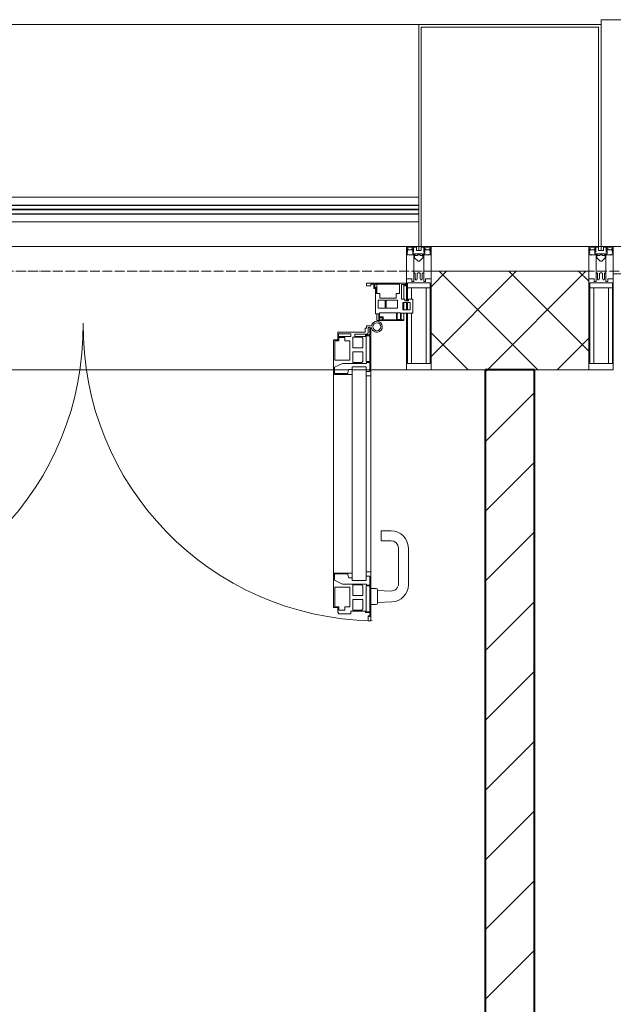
# Model space of a CAD drawing. Header units: millimetres. Extents: x -816133 to 919604, y 87941 to 147341.
# Tile 238 of 256: x 147591 to 148796, y 137146 to 139143. Entities that reach past the tile are written whole.
import ezdxf

# ---------------------------------------------------------------- set-up
doc = ezdxf.new("R2010")
doc.units = ezdxf.units.MM
doc.linetypes.add('ADSK_Линия сетки', pattern=[25, 20, -2.5, 0, -2.5])
for name, color, linetype, lineweight in [('A-200-M_WALL', 7, 'Continuous', 18), ('A-200-M_WALL_INT', 7, 'Continuous', 18), ('A-200-M_WALL_PAT', 7, 'Continuous', 40), ('A-214-M_CURT_WALL', 7, 'Continuous', 18), ('A-215-M_CURT_PANEL', 7, 'Continuous', 18), ('A-280-M_COLUMN', 7, 'Continuous', 18), ('A-325-M_DOOR', 7, 'Continuous', 18), ('Z-030-M_GRID', 7, 'Continuous', 9), ('Z-060-M_DETAIL', 7, 'Continuous', 18), ('Поручни', 252, 'Continuous', 5), ('СС-011-ПОЖ-СИГНАЛИЗАЦИЯ', 1, 'Continuous', 30)]:
    doc.layers.add(name, color=color, linetype=linetype, lineweight=lineweight)

# ---------------------------------------------------------------- blocks, each defined once
blk = doc.blocks.new('13эт')
at = {"layer": 'A-200-M_WALL', "color": 9, "lineweight": 9}
for p, q in [((424055.4, 138632.9), (423735.4, 138632.9)), ((423735.4, 138632.9), (423735.4, 138432.9)), ((424055.4, 138432.9), (424055.4, 138632.9)), ((423735.4, 138432.9), (424055.4, 138432.9))]:
    blk.add_line(p, q, dxfattribs=at)
at = {"layer": 'A-200-M_WALL_INT', "color": 9, "lineweight": 40}
for p, q in [((423945.4, 138432.9), (423845.4, 138432.9)), ((423845.4, 138432.9), (423845.4, 134932.9)), ((423945.4, 134832.9), (423945.4, 138432.9))]:
    blk.add_line(p, q, dxfattribs=at)
at = {"layer": 'A-200-M_WALL_PAT', "color": 9, "linetype": 'Continuous', "lineweight": 5}
for p, q in [((423735.4, 138601.5), (423766.8, 138632.9)), ((423735.4, 138460.1), (423908.3, 138632.9)), ((423952, 138432.9), (423752, 138632.9)), ((423849.7, 138432.9), (424049.7, 138632.9)), ((424055.4, 138471), (423893.5, 138632.9)), ((424055.4, 138612.4), (424034.9, 138632.9)), ((423810.6, 138432.9), (423735.4, 138508.2)), ((423991.1, 138432.9), (424055.4, 138497.2))]:
    blk.add_line(p, q, dxfattribs=at)
at = {"layer": 'A-200-M_WALL_PAT', "color": 9, "linetype": 'Continuous', "lineweight": 9}
for p, q in [((423845.4, 138428.6), (423849.7, 138432.9)), ((423845.4, 138287.2), (423945.4, 138387.2)), ((423845.4, 138145.8), (423945.4, 138245.8)), ((423845.4, 138004.4), (423945.4, 138104.4)), ((423845.4, 137863), (423945.4, 137963)), ((423845.4, 137721.5), (423945.4, 137821.5)), ((423845.4, 137580.1), (423945.4, 137680.1)), ((423845.4, 137438.7), (423945.4, 137538.7)), ((423845.4, 137297.3), (423945.4, 137397.3)), ((423845.4, 137155.9), (423945.4, 137255.9))]:
    blk.add_line(p, q, dxfattribs=at)
at = {"layer": 'A-214-M_CURT_WALL', "color": 9, "lineweight": 5}
for p, q in [((423685.4, 138682.9), (422372.9, 138682.9)), ((423537.4, 138432.9), (422520.9, 138432.9)), ((423568.3, 138432.9), (423539.7, 138432.9)), ((423610.8, 138432.9), (423575.1, 138432.9)), ((423685.4, 138432.9), (423612.9, 138432.9))]:
    blk.add_line(p, q, dxfattribs=at)
at = {"layer": 'A-214-M_CURT_WALL', "color": 9, "lineweight": 5, "extrusion": (0, 0, -1)}
for p, q in [((423710.4, 138682.9), (423685.4, 138682.9)), ((423685.4, 138682.9), (423685.4, 138572.8)), ((423735.4, 138682.9), (423715.4, 138682.9)), ((423735.4, 138432.9), (423735.4, 138682.9)), ((424075.4, 138682.9), (424055.4, 138682.9)), ((424055.4, 138682.9), (424055.4, 138432.9)), ((424105.4, 138682.9), (424080.4, 138682.9)), ((424105.4, 138432.9), (424105.4, 138682.9)), ((423685.4, 138569.6), (423685.4, 138554.6)), ((423685.4, 138547.8), (423685.4, 138432.9)), ((423685.4, 138432.9), (423735.4, 138432.9)), ((424055.4, 138432.9), (424105.4, 138432.9))]:
    blk.add_line(p, q, dxfattribs=at)
at = {"layer": 'A-215-M_CURT_PANEL', "color": 9, "lineweight": 5}
for p, q in [((425417.9, 138682.9), (424105.4, 138682.9)), ((424105.4, 138682.9), (424105.4, 138627.9)), ((424105.4, 138627.9), (425417.9, 138627.9)), ((423604.4, 138608.4), (423683.4, 138608.4)), ((423604.4, 138603.4), (423604.4, 138608.4)), ((423613, 138603.4), (423604.4, 138603.4)), ((423613, 138606.4), (423613, 138603.4)), ((423619.4, 138606.4), (423613, 138606.4)), ((423619.4, 138598.1), (423619.4, 138606.4)), ((423622.4, 138598.1), (423619.4, 138598.1)), ((423621.1, 138606.6), (423621.1, 138599.8)), ((423671.6, 138606.6), (423621.1, 138606.6)), ((423621.1, 138599.8), (423624.1, 138599.8)), ((423622.4, 138546.4), (423622.4, 138598.1)), ((423624.1, 138599.8), (423624.1, 138594.7)), ((423624.1, 138594.7), (423624.9, 138593.9)), ((423624.9, 138593.9), (423624.9, 138587.4)), ((423625.4, 138606.8), (423625.4, 138587.4)), ((423671.6, 138587.4), (423671.6, 138606.6)), ((423675.4, 138606.2), (423675.4, 138576.3)), ((423681.9, 138606.2), (423675.4, 138606.2)), ((423680.4, 138576.3), (423680.4, 138606.2)), ((423681.9, 138603.5), (423681.9, 138606.2)), ((423683.4, 138603.5), (423681.9, 138603.5)), ((423683.4, 138608.4), (423683.4, 138603.5)), ((423624.9, 138587.4), (423631.2, 138587.4)), ((423627.8, 138574.2), (423627.8, 138558)), ((423642.1, 138574.2), (423627.8, 138574.2)), ((423631.2, 138587.4), (423631.2, 138577.9)), ((423631.2, 138577.9), (423664.4, 138577.9)), ((423642.1, 138558), (423642.1, 138574.2)), ((423644.3, 138574.2), (423644.3, 138558)), ((423667, 138574.2), (423644.3, 138574.2)), ((423664.4, 138587.4), (423671.6, 138587.4)), ((423664.4, 138577.9), (423664.4, 138587.4)), ((423667, 138558), (423667, 138574.2)), ((423675.4, 138576.3), (423682.4, 138576.3)), ((423678.3, 138569.6), (423678.3, 138554.6)), ((423693.3, 138569.6), (423678.3, 138569.6)), ((423680.4, 138554.6), (423680.4, 138569.6)), ((423682.4, 138576.3), (423682.4, 138572.8)), ((423682.4, 138572.8), (423689.4, 138572.8)), ((423689.4, 138576.3), (423698.4, 138576.3)), ((423689.4, 138572.8), (423689.4, 138576.3)), ((423693.3, 138554.6), (423693.3, 138569.6)), ((423698.4, 138576.3), (423698.4, 138547.8)), ((423627.8, 138558), (423642.1, 138558)), ((423644.3, 138558), (423667, 138558)), ((423678.3, 138554.6), (423693.3, 138554.6)), ((423629.4, 138546.4), (423622.4, 138546.4)), ((423625.4, 138546.4), (423625.4, 138532.9)), ((423625.4, 138532.9), (423629.4, 138532.9)), ((423629.4, 138532.9), (423629.4, 138546.4)), ((423680.4, 138532.9), (423629.4, 138532.9)), ((423630.7, 138538.5), (423630.7, 138534.2)), ((423636.7, 138538.5), (423630.7, 138538.5)), ((423630.7, 138534.2), (423636.7, 138534.2)), ((423665, 138548.7), (423631, 138548.7)), ((423631, 138548.7), (423631, 138540.1)), ((423631, 138540.1), (423638, 138540.1)), ((423636.7, 138534.2), (423636.7, 138538.5)), ((423638, 138540.1), (423638, 138534.5)), ((423638, 138534.5), (423665, 138534.5)), ((423665, 138534.5), (423665, 138548.7)), ((423666.4, 138548.4), (423666.4, 138534.7)), ((423673.4, 138548.4), (423666.4, 138548.4)), ((423666.4, 138534.7), (423673.4, 138534.7)), ((423673.4, 138534.7), (423673.4, 138548.4)), ((423675, 138547.8), (423675, 138534.4)), ((423698.4, 138547.8), (423675, 138547.8)), ((423675, 138534.4), (423680.4, 138534.4)), ((423680.4, 138534.4), (423680.4, 138547.8)), ((423680.4, 138534.4), (423680.4, 138532.9))]:
    blk.add_line(p, q, dxfattribs=at)
at = {"layer": 'A-280-M_COLUMN', "color": 9, "lineweight": 5}
for p, q in [((423710.4, 139132.9), (422347.9, 139132.9)), ((424080.4, 139132.9), (423710.4, 139132.9)), ((423710.4, 139132.9), (423710.4, 138682.9)), ((425442.9, 139142.9), (424080.4, 139142.9)), ((424080.4, 139132.9), (424080.4, 139142.9)), ((424080.4, 138682.9), (424080.4, 139132.9)), ((423715.4, 138682.9), (423715.4, 139127.9)), ((423715.4, 139127.9), (424075.4, 139127.9)), ((424075.4, 139127.9), (424075.4, 138682.9)), ((423710.4, 138682.9), (423715.4, 138682.9)), ((423735.4, 138682.9), (424055.4, 138682.9)), ((424075.4, 138682.9), (424080.4, 138682.9))]:
    blk.add_line(p, q, dxfattribs=at)
at = {"layer": 'A-325-M_DOOR', "color": 9, "lineweight": 5}
for p, q in [((423546.3, 138509.6), (423601.6, 138509.6)), ((423546.3, 138493.7), (423546.3, 138509.6)), ((423601.6, 138517.3), (423604.3, 138517.3)), ((423601.6, 138509.6), (423601.6, 138517.3)), ((423604.3, 138522.2), (423614.5, 138522.2)), ((423604.3, 138517.3), (423604.3, 138522.2)), ((423610.8, 138518.7), (423607.8, 138518.7)), ((423607.8, 138518.7), (423607.8, 138508.4)), ((423610.8, 138503.7), (423610.8, 138518.7)), ((423612.9, 138518.7), (423612.9, 138420.7)), ((423537.4, 138493.7), (423546.3, 138493.7)), ((423537.4, 138423.7), (423537.4, 138493.7)), ((423539.8, 138492), (423539.8, 138452.4)), ((423548, 138492), (423539.8, 138492)), ((423547.8, 138506.2), (423547.8, 138500.7)), ((423572.8, 138506.2), (423547.8, 138506.2)), ((423547.8, 138500.7), (423572.8, 138500.7)), ((423548, 138498.5), (423548, 138492)), ((423560.4, 138498.5), (423548, 138498.5)), ((423560.4, 138491.9), (423560.4, 138498.5)), ((423570.5, 138491.9), (423560.4, 138491.9)), ((423570.5, 138452.4), (423570.5, 138491.9)), ((423572.8, 138500.7), (423572.8, 138506.2)), ((423576.9, 138498.9), (423576.9, 138477.2)), ((423595.2, 138498.9), (423576.9, 138498.9)), ((423580.5, 138505.4), (423580.5, 138500.7)), ((423604.7, 138505.4), (423580.5, 138505.4)), ((423580.5, 138500.7), (423602.1, 138500.7)), ((423596.8, 138496.2), (423595.2, 138498.9)), ((423596.8, 138477.2), (423596.8, 138496.2)), ((423602.1, 138503.7), (423610.8, 138503.7)), ((423602.1, 138500.7), (423602.1, 138503.7)), ((423603.8, 138502), (423603.8, 138449.6)), ((423610.8, 138502), (423603.8, 138502)), ((423610.8, 138449.6), (423610.8, 138502)), ((423576.9, 138477.2), (423596.8, 138477.2)), ((423539.8, 138452.4), (423570.5, 138452.4)), ((423596.8, 138469.4), (423576.9, 138469.4)), ((423576.9, 138469.4), (423576.9, 138447.7)), ((423595.2, 138447.7), (423596.8, 138450.3)), ((423596.8, 138450.3), (423596.8, 138469.4)), ((423603.8, 138449.6), (423610.8, 138449.6)), ((423555.5, 138445.9), (423539.7, 138438.2)), ((423539.7, 138438.2), (423539.7, 138425.2)), ((423604.6, 138445.9), (423555.5, 138445.9)), ((423566.3, 138427.3), (423568.5, 138433.4)), ((423568.5, 138433.4), (423575.1, 138433.4)), ((423575.1, 138005.6), (423575.1, 138438.7)), ((423603.8, 138438.7), (423575.1, 138438.7)), ((423575.1, 138433.4), (423575.1, 138423.7)), ((423576.9, 138447.7), (423595.2, 138447.7)), ((423603.8, 138438.7), (423603.8, 138005.6)), ((423603.8, 138429.8), (423610.8, 138429.8)), ((423603.8, 138420.7), (423603.8, 138429.8)), ((423604.6, 138447.9), (423604.6, 138445.9)), ((423610.8, 138447.9), (423604.6, 138447.9)), ((423610.8, 138429.8), (423610.8, 138447.9)), ((423612.9, 138438.7), (423612.9, 138005.6)), ((423575.1, 138423.7), (423537.4, 138423.7)), ((423537.4, 138020.6), (423537.4, 138423.7)), ((423539.7, 138425.2), (423566.3, 138425.2)), ((423566.3, 138425.2), (423566.3, 138427.3)), ((423612.9, 138420.7), (423603.8, 138420.7)), ((423654.3, 138106.4), (423634.3, 138106.4)), ((423634.3, 138106.4), (423634.3, 138086.4)), ((423634.3, 138086.4), (423654.3, 138086.4)), ((423669.3, 138071.4), (423669.3, 137999.2)), ((423689.3, 137997.2), (423689.3, 138071.4)), ((423537.4, 138020.6), (423575.1, 138020.6)), ((423537.4, 137950.6), (423537.4, 138020.6)), ((423537.4, 138020.6), (423575.1, 138020.6)), ((423537.4, 137950.6), (423537.4, 138020.6)), ((423539.7, 138019.1), (423539.7, 138006.1)), ((423566.3, 138019.1), (423539.7, 138019.1)), ((423539.7, 138019.1), (423539.7, 138006.1)), ((423566.3, 138019.1), (423539.7, 138019.1)), ((423566.3, 138017), (423566.3, 138019.1)), ((423566.3, 138017), (423566.3, 138019.1)), ((423568.5, 138011), (423566.3, 138017)), ((423568.5, 138011), (423566.3, 138017)), ((423575.1, 138011), (423568.5, 138011)), ((423575.1, 138011), (423568.5, 138011)), ((423575.1, 138020.6), (423575.1, 138011)), ((423575.1, 138020.6), (423575.1, 138011)), ((423603.8, 138023.6), (423612.9, 138023.6)), ((423603.8, 138014.5), (423603.8, 138023.6)), ((423603.8, 138023.6), (423612.9, 138023.6)), ((423603.8, 138014.5), (423603.8, 138023.6)), ((423610.8, 138014.5), (423603.8, 138014.5)), ((423610.8, 138014.5), (423603.8, 138014.5)), ((423610.8, 137996.4), (423610.8, 138014.5)), ((423610.8, 137996.4), (423610.8, 138014.5)), ((423612.9, 138023.6), (423612.9, 137924)), ((423612.9, 138023.6), (423612.9, 137924)), ((423539.7, 138006.1), (423555.5, 137998.4)), ((423539.7, 138006.1), (423555.5, 137998.4)), ((423570.5, 137991.9), (423539.8, 137991.9)), ((423539.8, 137991.9), (423539.8, 137952.3)), ((423570.5, 137991.9), (423539.8, 137991.9)), ((423539.8, 137991.9), (423539.8, 137952.3)), ((423555.5, 137998.4), (423604.6, 137998.4)), ((423555.5, 137998.4), (423604.6, 137998.4)), ((423570.5, 137952.4), (423570.5, 137991.9)), ((423570.5, 137952.4), (423570.5, 137991.9)), ((423603.8, 138005.6), (423575.1, 138005.6)), ((423576.9, 137996.7), (423576.9, 137975)), ((423595.2, 137996.7), (423576.9, 137996.7)), ((423576.9, 137996.7), (423576.9, 137975)), ((423595.2, 137996.7), (423576.9, 137996.7)), ((423596.8, 137994), (423595.2, 137996.7)), ((423596.8, 137994), (423595.2, 137996.7)), ((423596.8, 137975), (423596.8, 137994)), ((423596.8, 137975), (423596.8, 137994)), ((423610.8, 137994.7), (423603.8, 137994.7)), ((423603.8, 137994.7), (423603.8, 137942.3)), ((423610.8, 137994.7), (423603.8, 137994.7)), ((423603.8, 137994.7), (423603.8, 137942.3)), ((423604.6, 137998.4), (423604.6, 137996.4)), ((423604.6, 137998.4), (423604.6, 137996.4)), ((423604.6, 137996.4), (423610.8, 137996.4)), ((423604.6, 137996.4), (423610.8, 137996.4)), ((423610.8, 137942.3), (423610.8, 137994.7)), ((423610.8, 137942.3), (423610.8, 137994.7)), ((423576.9, 137975), (423596.8, 137975)), ((423576.9, 137975), (423596.8, 137975)), ((423624.3, 137989.4), (423612.8, 137989.4)), ((423626.8, 137959.4), (423626.8, 137986.9)), ((423653.7, 137984.2), (423626.8, 137985.2)), ((423546.3, 137950.6), (423537.4, 137950.6)), ((423546.3, 137950.6), (423537.4, 137950.6)), ((423539.8, 137952.3), (423548, 137952.3)), ((423539.8, 137952.3), (423548, 137952.3)), ((423546.3, 137941.1), (423546.3, 137950.6)), ((423546.3, 137941.1), (423546.3, 137950.6)), ((423548, 137952.3), (423548, 137945.8)), ((423548, 137952.3), (423548, 137945.8)), ((423560.4, 137952.4), (423570.5, 137952.4)), ((423560.4, 137945.8), (423560.4, 137952.4)), ((423560.4, 137952.4), (423570.5, 137952.4)), ((423560.4, 137945.8), (423560.4, 137952.4)), ((423596.8, 137967.1), (423576.9, 137967.1)), ((423576.9, 137967.1), (423576.9, 137945.4)), ((423596.8, 137967.1), (423576.9, 137967.1)), ((423576.9, 137967.1), (423576.9, 137945.4)), ((423596.8, 137948.1), (423596.8, 137967.1)), ((423596.8, 137948.1), (423596.8, 137967.1)), ((423612.8, 137956.9), (423624.3, 137956.9)), ((423626.8, 137961.2), (423655.6, 137962.3)), ((423547.8, 137941.1), (423546.3, 137941.1)), ((423547.8, 137941.1), (423546.3, 137941.1)), ((423547.8, 137938.1), (423547.8, 137941.1)), ((423547.8, 137938.1), (423547.8, 137941.1)), ((423572.8, 137938.1), (423547.8, 137938.1)), ((423572.8, 137938.1), (423547.8, 137938.1)), ((423548, 137945.8), (423560.4, 137945.8)), ((423548, 137945.8), (423560.4, 137945.8)), ((423572.8, 137943.6), (423572.8, 137938.1)), ((423602.1, 137943.6), (423572.8, 137943.6)), ((423572.8, 137943.6), (423572.8, 137938.1)), ((423602.1, 137943.6), (423572.8, 137943.6)), ((423576.9, 137945.4), (423595.2, 137945.4)), ((423576.9, 137945.4), (423595.2, 137945.4)), ((423595.2, 137945.4), (423596.8, 137948.1)), ((423595.2, 137945.4), (423596.8, 137948.1)), ((423602.1, 137940.6), (423602.1, 137943.6)), ((423602.1, 137940.6), (423602.1, 137943.6)), ((423610.8, 137940.6), (423602.1, 137940.6)), ((423610.8, 137940.6), (423602.1, 137940.6)), ((423603.8, 137942.3), (423610.8, 137942.3)), ((423603.8, 137942.3), (423610.8, 137942.3)), ((423607.8, 137934), (423609, 137934)), ((423607.8, 137924), (423607.8, 137934)), ((423607.8, 137934), (423609, 137934)), ((423607.8, 137924), (423607.8, 137934)), ((423609, 137934), (423609, 137932.6)), ((423609, 137934), (423609, 137932.6)), ((423609, 137932.6), (423610.8, 137932.6)), ((423609, 137932.6), (423610.8, 137932.6)), ((423610.8, 137932.6), (423610.8, 137940.6)), ((423610.8, 137932.6), (423610.8, 137940.6)), ((423612.9, 137924), (423607.8, 137924)), ((423612.9, 137924), (423607.8, 137924))]:
    blk.add_line(p, q, dxfattribs=at)
for centre, radius, start, end in [((423625.4, 138520.3), 11, 196.047, 170.0284), ((422432.9, 138520.3), 596.2, 270.9387, 0.704), ((423625.4, 138520.3), 596.2, 179.296, 269.0613), ((423612.9, 138516.7), 2.03, 16.0721, 90), ((423625.4, 138520.3), 8, 90, 270), ((423625.4, 138520.3), 8, 270, 90), ((423604.7, 138508.4), 3, 270, 0), ((423654.3, 138071.4), 35, 0, 90), ((423654.3, 138071.4), 15, 0, 90), ((423654.3, 137999.2), 15, 267.8056, 0), ((423654.3, 137997.2), 35, 272.1945, 0), ((423624.3, 137986.9), 2.5, 0, 90), ((423624.3, 137959.4), 2.5, 270, 0)]:
    blk.add_arc(centre, radius, start, end, dxfattribs=at)
at = {"layer": 'Z-030-M_GRID', "color": 9, "linetype": 'ADSK_Линия сетки'}
blk.add_line((443695.4, 138632.9), (399384.3, 138632.9), dxfattribs=at)
at = {"layer": 'Z-060-M_DETAIL', "color": 9, "lineweight": 5, "extrusion": (0, 0, -1)}
for p, q in [((423685.4, 138682.9), (423685.4, 138668.7)), ((423685.4, 138682.9), (423710.4, 138682.9)), ((423687.9, 138672.4), (423686.6, 138668.4)), ((423686.7, 138681.6), (423686.7, 138673)), ((423686.7, 138681.6), (423698.6, 138681.6)), ((423687.9, 138672.4), (423686.7, 138673)), ((423687.2, 138672.8), (423687.9, 138675)), ((423689.1, 138678.4), (423687.9, 138678.4)), ((423687.9, 138675), (423687.9, 138678.4)), ((423689.1, 138678.4), (423689.1, 138676.4)), ((423689.1, 138676.4), (423696.2, 138676.4)), ((423697.2, 138678.4), (423696.2, 138678.4)), ((423696.2, 138676.4), (423696.2, 138678.4)), ((423697.2, 138678.4), (423698.2, 138675.7)), ((423697.7, 138675.3), (423698.6, 138676)), ((423697.7, 138675.3), (423699.1, 138671.5)), ((423698.2, 138673.9), (423698.2, 138668.1)), ((423698.6, 138681.6), (423698.6, 138676)), ((423699.9, 138671.7), (423699.1, 138671.5)), ((423705.6, 138681.4), (423699.9, 138681.4)), ((423699.9, 138681.4), (423699.9, 138671.7)), ((423705.6, 138681.4), (423705.6, 138674.9)), ((423710.4, 138674.9), (423705.6, 138674.9)), ((423735.4, 138682.9), (423710.4, 138682.9)), ((423710.4, 138682.9), (423710.4, 138674.9)), ((423710.4, 138682.9), (423710.4, 138674.9)), ((423710.4, 138674.9), (423715.2, 138674.9)), ((423715.2, 138681.4), (423720.9, 138681.4)), ((423715.2, 138681.4), (423715.2, 138674.9)), ((423720.9, 138681.4), (423720.9, 138671.7)), ((423720.9, 138671.7), (423721.7, 138671.5)), ((423723.1, 138675.3), (423721.7, 138671.5)), ((423734.1, 138681.6), (423722.2, 138681.6)), ((423722.2, 138681.6), (423722.2, 138676)), ((423723.1, 138675.3), (423722.2, 138676)), ((423723.6, 138678.4), (423722.6, 138675.7)), ((423722.6, 138673.9), (423722.6, 138668.1)), ((423723.6, 138678.4), (423724.6, 138678.4)), ((423724.6, 138676.4), (423724.6, 138678.4)), ((423731.7, 138676.4), (423724.6, 138676.4)), ((423731.7, 138678.4), (423732.9, 138678.4)), ((423731.7, 138678.4), (423731.7, 138676.4)), ((423732.9, 138675), (423732.9, 138678.4)), ((423733.6, 138672.8), (423732.9, 138675)), ((423732.9, 138672.4), (423734.1, 138673)), ((423732.9, 138672.4), (423734.3, 138668.4)), ((423734.1, 138681.6), (423734.1, 138673)), ((423735.4, 138682.9), (423735.4, 138668.7)), ((424055.4, 138682.9), (424055.4, 138668.7)), ((424055.4, 138682.9), (424080.4, 138682.9)), ((424057.9, 138672.4), (424056.6, 138668.4)), ((424056.7, 138681.6), (424056.7, 138673)), ((424056.7, 138681.6), (424068.6, 138681.6)), ((424057.9, 138672.4), (424056.7, 138673)), ((424057.2, 138672.8), (424057.9, 138675)), ((424059.1, 138678.4), (424057.9, 138678.4)), ((424057.9, 138675), (424057.9, 138678.4)), ((424059.1, 138678.4), (424059.1, 138676.4)), ((424059.1, 138676.4), (424066.2, 138676.4)), ((424067.2, 138678.4), (424066.2, 138678.4)), ((424066.2, 138676.4), (424066.2, 138678.4)), ((424067.2, 138678.4), (424068.2, 138675.7)), ((424067.7, 138675.3), (424068.6, 138676)), ((424067.7, 138675.3), (424069.1, 138671.5)), ((424068.2, 138673.9), (424068.2, 138668.1)), ((424068.6, 138681.6), (424068.6, 138676)), ((424069.9, 138671.7), (424069.1, 138671.5)), ((424075.6, 138681.4), (424069.9, 138681.4)), ((424069.9, 138681.4), (424069.9, 138671.7)), ((424075.6, 138681.4), (424075.6, 138674.9)), ((424080.4, 138674.9), (424075.6, 138674.9)), ((424105.4, 138682.9), (424080.4, 138682.9)), ((424080.4, 138682.9), (424080.4, 138674.9)), ((424080.4, 138682.9), (424080.4, 138674.9)), ((424080.4, 138674.9), (424085.2, 138674.9)), ((424085.2, 138681.4), (424090.9, 138681.4)), ((424085.2, 138681.4), (424085.2, 138674.9)), ((424090.9, 138681.4), (424090.9, 138671.7)), ((424090.9, 138671.7), (424091.7, 138671.5)), ((424093.1, 138675.3), (424091.7, 138671.5)), ((424104.1, 138681.6), (424092.2, 138681.6)), ((424092.2, 138681.6), (424092.2, 138676)), ((424093.1, 138675.3), (424092.2, 138676)), ((424093.6, 138678.4), (424092.6, 138675.7)), ((424092.6, 138673.9), (424092.6, 138668.1)), ((424093.6, 138678.4), (424094.6, 138678.4)), ((424094.6, 138676.4), (424094.6, 138678.4)), ((424101.7, 138676.4), (424094.6, 138676.4)), ((424101.7, 138678.4), (424102.9, 138678.4)), ((424101.7, 138678.4), (424101.7, 138676.4)), ((424102.9, 138675), (424102.9, 138678.4)), ((424103.6, 138672.8), (424102.9, 138675)), ((424102.9, 138672.4), (424104.1, 138673)), ((424102.9, 138672.4), (424104.3, 138668.4)), ((424104.1, 138681.6), (424104.1, 138673)), ((424105.4, 138682.9), (424105.4, 138668.7)), ((423686.6, 138668.4), (423685.4, 138668.7)), ((423686.6, 138665.9), (423686.6, 138668.4)), ((423688.1, 138665.9), (423686.6, 138665.9)), ((423688.1, 138666.9), (423689.1, 138666.9)), ((423688.1, 138665.9), (423688.1, 138666.9)), ((423691.4, 138665.3), (423689.1, 138666.9)), ((423692, 138666.3), (423691.4, 138665.3)), ((423703, 138666.3), (423692, 138666.3)), ((423698.2, 138668.1), (423710.4, 138668.1)), ((423700.4, 138629.9), (423700.4, 138665.9)), ((423700.4, 138665.9), (423702.9, 138665.9)), ((423702.9, 138664.5), (423701.9, 138664.5)), ((423701.9, 138664.5), (423701.9, 138659.9)), ((423701.9, 138659.9), (423708.9, 138653)), ((423702.9, 138665.9), (423702.9, 138664.5)), ((423703, 138664.9), (423703, 138666.3)), ((423707.8, 138664.9), (423703, 138664.9)), ((423707.8, 138664.9), (423707.8, 138666.1)), ((423707.8, 138666.1), (423710.4, 138666.1)), ((423708.9, 138653), (423710.4, 138653)), ((423710.4, 138668.1), (423710.4, 138666.1)), ((423722.6, 138668.1), (423710.4, 138668.1)), ((423710.4, 138668.1), (423710.4, 138666.1)), ((423713, 138666.1), (423710.4, 138666.1)), ((423711.9, 138653), (423710.4, 138653)), ((423718.9, 138659.9), (423711.9, 138653)), ((423713, 138664.9), (423713, 138666.1)), ((423713, 138664.9), (423717.8, 138664.9)), ((423717.8, 138664.9), (423717.8, 138666.3)), ((423717.8, 138666.3), (423728.8, 138666.3)), ((423720.4, 138665.9), (423717.9, 138665.9)), ((423717.9, 138665.9), (423717.9, 138664.5)), ((423717.9, 138664.5), (423718.9, 138664.5)), ((423718.9, 138664.5), (423718.9, 138659.9)), ((423720.4, 138629.9), (423720.4, 138665.9)), ((423728.8, 138666.3), (423729.4, 138665.3)), ((423729.4, 138665.3), (423731.7, 138666.9)), ((423732.7, 138666.9), (423731.7, 138666.9)), ((423732.7, 138665.9), (423732.7, 138666.9)), ((423732.7, 138665.9), (423734.3, 138665.9)), ((423734.3, 138668.4), (423735.4, 138668.7)), ((423734.3, 138665.9), (423734.3, 138668.4)), ((424056.6, 138668.4), (424055.4, 138668.7)), ((424056.6, 138665.9), (424056.6, 138668.4)), ((424058.1, 138665.9), (424056.6, 138665.9)), ((424058.1, 138666.9), (424059.1, 138666.9)), ((424058.1, 138665.9), (424058.1, 138666.9)), ((424061.4, 138665.3), (424059.1, 138666.9)), ((424062, 138666.3), (424061.4, 138665.3)), ((424073, 138666.3), (424062, 138666.3)), ((424068.2, 138668.1), (424080.4, 138668.1)), ((424070.4, 138629.9), (424070.4, 138665.9)), ((424070.4, 138665.9), (424072.9, 138665.9)), ((424072.9, 138664.5), (424071.9, 138664.5)), ((424071.9, 138664.5), (424071.9, 138659.9)), ((424071.9, 138659.9), (424078.9, 138653)), ((424072.9, 138665.9), (424072.9, 138664.5)), ((424073, 138664.9), (424073, 138666.3)), ((424077.8, 138664.9), (424073, 138664.9)), ((424077.8, 138664.9), (424077.8, 138666.1)), ((424077.8, 138666.1), (424080.4, 138666.1)), ((424078.9, 138653), (424080.4, 138653)), ((424080.4, 138668.1), (424080.4, 138666.1)), ((424092.6, 138668.1), (424080.4, 138668.1)), ((424080.4, 138668.1), (424080.4, 138666.1)), ((424083, 138666.1), (424080.4, 138666.1)), ((424081.9, 138653), (424080.4, 138653)), ((424088.9, 138659.9), (424081.9, 138653)), ((424083, 138664.9), (424083, 138666.1)), ((424083, 138664.9), (424087.8, 138664.9)), ((424087.8, 138664.9), (424087.8, 138666.3)), ((424087.8, 138666.3), (424098.8, 138666.3)), ((424090.4, 138665.9), (424087.9, 138665.9)), ((424087.9, 138665.9), (424087.9, 138664.5)), ((424087.9, 138664.5), (424088.9, 138664.5)), ((424088.9, 138664.5), (424088.9, 138659.9)), ((424090.4, 138629.9), (424090.4, 138665.9)), ((424098.8, 138666.3), (424099.4, 138665.3)), ((424099.4, 138665.3), (424101.7, 138666.9)), ((424102.7, 138666.9), (424101.7, 138666.9)), ((424102.7, 138665.9), (424102.7, 138666.9)), ((424102.7, 138665.9), (424104.3, 138665.9)), ((424104.3, 138668.4), (424105.4, 138668.7)), ((424104.3, 138665.9), (424104.3, 138668.4)), ((423700.4, 138629.9), (423700.4, 138611.7)), ((423701.7, 138629.9), (423700.4, 138629.9)), ((423701.7, 138629.9), (423703.4, 138628.3)), ((423709.1, 138629.9), (423707.5, 138628.3)), ((423710.4, 138629.9), (423709.1, 138629.9)), ((423710.4, 138629.9), (423711.7, 138629.9)), ((423711.7, 138629.9), (423713.3, 138628.3)), ((423719.1, 138629.9), (423717.4, 138628.3)), ((423719.1, 138629.9), (423720.4, 138629.9)), ((423720.4, 138629.9), (423720.4, 138611.7)), ((424070.4, 138629.9), (424070.4, 138611.7)), ((424071.7, 138629.9), (424070.4, 138629.9)), ((424071.7, 138629.9), (424073.4, 138628.3)), ((424079.1, 138629.9), (424077.5, 138628.3)), ((424080.4, 138629.9), (424079.1, 138629.9)), ((424080.4, 138629.9), (424081.7, 138629.9)), ((424081.7, 138629.9), (424083.3, 138628.3)), ((424089.1, 138629.9), (424087.4, 138628.3)), ((424089.1, 138629.9), (424090.4, 138629.9)), ((424090.4, 138629.9), (424090.4, 138611.7)), ((423696.4, 138617.7), (423685.4, 138617.7)), ((423685.4, 138617.7), (423685.4, 138572.8)), ((423709.9, 138609.4), (423687.4, 138609.4)), ((423687.4, 138572.8), (423687.4, 138609.4)), ((423696.4, 138611.7), (423696.4, 138617.7)), ((423700.4, 138611.7), (423696.4, 138611.7)), ((423703.4, 138617.7), (423703.4, 138628.3)), ((423703.4, 138617.7), (423704.5, 138615.7)), ((423706.3, 138615.7), (423704.5, 138615.7)), ((423706.3, 138615.7), (423707.5, 138617.9)), ((423707.5, 138617.9), (423707.5, 138628.3)), ((423710.9, 138609.4), (423733.4, 138609.4)), ((423713.3, 138617.9), (423713.3, 138628.3)), ((423714.5, 138615.7), (423713.3, 138617.9)), ((423714.5, 138615.7), (423716.3, 138615.7)), ((423717.4, 138617.7), (423716.3, 138615.7)), ((423717.4, 138617.7), (423717.4, 138628.3)), ((423720.4, 138611.7), (423724.4, 138611.7)), ((423724.4, 138617.7), (423735.4, 138617.7)), ((423724.4, 138611.7), (423724.4, 138617.7)), ((423733.4, 138445.6), (423733.4, 138609.4)), ((423735.4, 138617.7), (423735.4, 138432.9)), ((424066.4, 138617.7), (424055.4, 138617.7)), ((424055.4, 138617.7), (424055.4, 138432.9)), ((424079.9, 138609.4), (424057.4, 138609.4)), ((424057.4, 138445.6), (424057.4, 138609.4)), ((424066.4, 138611.7), (424066.4, 138617.7)), ((424070.4, 138611.7), (424066.4, 138611.7)), ((424073.4, 138617.7), (424073.4, 138628.3)), ((424073.4, 138617.7), (424074.5, 138615.7)), ((424076.3, 138615.7), (424074.5, 138615.7)), ((424076.3, 138615.7), (424077.5, 138617.9)), ((424077.5, 138617.9), (424077.5, 138628.3)), ((424080.9, 138609.4), (424103.4, 138609.4)), ((424083.3, 138617.9), (424083.3, 138628.3)), ((424084.5, 138615.7), (424083.3, 138617.9)), ((424084.5, 138615.7), (424086.3, 138615.7)), ((424087.4, 138617.7), (424086.3, 138615.7)), ((424087.4, 138617.7), (424087.4, 138628.3)), ((424090.4, 138611.7), (424094.4, 138611.7)), ((424094.4, 138617.7), (424105.4, 138617.7)), ((424094.4, 138611.7), (424094.4, 138617.7)), ((424103.4, 138445.6), (424103.4, 138609.4)), ((424105.4, 138617.7), (424105.4, 138432.9)), ((423710.4, 138599), (423687.4, 138599)), ((423695.5, 138599), (423695.5, 138576.3)), ((423710.4, 138599), (423733.4, 138599)), ((423725.3, 138599), (423725.3, 138445.6)), ((424080.4, 138599), (424057.4, 138599)), ((424065.5, 138599), (424065.5, 138445.6)), ((424080.4, 138599), (424103.4, 138599)), ((424095.3, 138599), (424095.3, 138445.6)), ((423685.4, 138569.6), (423685.4, 138554.6)), ((423687.4, 138554.6), (423687.4, 138569.6)), ((423685.4, 138547.8), (423685.4, 138432.9)), ((423687.4, 138445.6), (423687.4, 138547.8)), ((423695.5, 138547.8), (423695.5, 138445.6)), ((423685.4, 138432.9), (423710.4, 138432.9)), ((423687.4, 138445.6), (423710.4, 138445.6)), ((423733.4, 138445.6), (423710.4, 138445.6)), ((423735.4, 138432.9), (423710.4, 138432.9)), ((424055.4, 138432.9), (424080.4, 138432.9)), ((424057.4, 138445.6), (424080.4, 138445.6)), ((424103.4, 138445.6), (424080.4, 138445.6)), ((424105.4, 138432.9), (424080.4, 138432.9))]:
    blk.add_line(p, q, dxfattribs=at)
for centre, start, end in [((-423709.9, 138609.9), 180, 270), ((-423710.9, 138609.9), 270, 0), ((-424079.9, 138609.9), 180, 270), ((-424080.9, 138609.9), 270, 0)]:
    blk.add_arc(centre, 0.5, start, end, dxfattribs=at)
at = {"layer": 'Поручни', "color": 9, "lineweight": 5}
for p, q in [((423710.4, 138782.9), (422347.9, 138782.9)), ((423710.4, 138766.9), (422347.9, 138766.9)), ((423710.4, 138766.4), (422347.9, 138766.4)), ((423710.4, 138758.4), (422347.9, 138758.4)), ((423710.4, 138757.4), (422347.9, 138757.4)), ((423710.4, 138749.4), (422347.9, 138749.4)), ((423710.4, 138748.9), (422347.9, 138748.9)), ((422347.9, 138732.9), (423710.4, 138732.9))]:
    blk.add_line(p, q, dxfattribs=at)

msp = doc.modelspace()

# ---------------------------------------------------------------- block references
at = {"layer": 'СС-011-ПОЖ-СИГНАЛИЗАЦИЯ', "color": 9, "lineweight": 30}
msp.add_blockref('13эт', (-275309.7, 0), dxfattribs=at)

doc.saveas('drawing.dxf')
